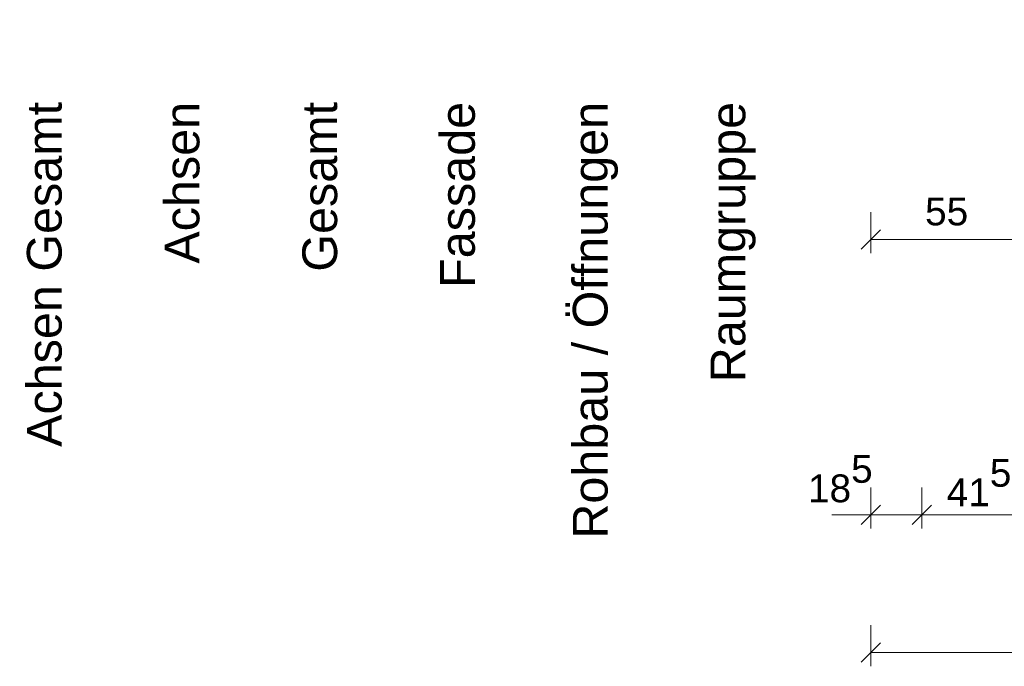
# Model space of a CAD drawing. Header units: metres. Extents: x -45 to 152, y -127 to 99.
# Tile 10 of 256: x -42.92 to -39.34, y -24.82 to -22.48. Entities that reach past the tile are written whole.
import ezdxf

# ---------------------------------------------------------------- set-up
doc = ezdxf.new("R2010")
doc.units = ezdxf.units.M
doc.header["$PDMODE"] = 1
doc.header["$PDSIZE"] = -2
doc.layers.get('0').update_dxf_attribs({"lineweight": 25})
doc.layers.add('_OG 2 (2D)', color=7, linetype='Continuous', lineweight=9)
doc.layers.add('Bemaßung-Bemaßung', color=7, linetype='Continuous', lineweight=9)
doc.layers.get('0').freeze()
doc.styles.add('Arial', font='arial.ttf')
doc.dimstyles.new('COE 50', dxfattribs={"dimtxt": 126.090495, "dimasz": 0.001414, "dimexe": 0.001, "dimexo": 0.01, "dimgap": 0.001, "dimtad": 1, "dimdec": 3, "dimtxsty": 'Arial', "dimblk": 'VW_SLASH-4', "dimblk1": 'VW_SLASH-4', "dimblk2": 'VW_SLASH-4', "dimcen": 0, "dimadec": 3, "dimazin": 0, "dimtfac": 0.8, "dimtdec": 3, "dimtix": 1, "dimtmove": 0, "dimatfit": 0, "dimldrblk": 'VW_SLASH-3', "dimfxl": 0.002, "dimfxlon": 1, "dimfrac": 2, "dimtolj": 1, "dimarcsym": 0})

# ---------------------------------------------------------------- blocks, each defined once
blk = doc.blocks.new('VW_SLASH-4')
at = {"color": 0, "linetype": 'ByBlock', "lineweight": -2, "transparency": 16777216}
blk.add_line((0, 0), (-1, 0), dxfattribs=at)
at = {"color": 0, "linetype": 'Continuous', "lineweight": 15, "transparency": 16777216, "flags": 128}
blk.add_lwpolyline([(0.5, 0.5), (-0.5, -0.5)], dxfattribs=at)
blk = doc.blocks.new('*D458')
at = {"layer": 'Bemaßung-Bemaßung', "color": 0, "lineweight": -2}
for p, q in [((-39.825, -24.675), (-39.825, -24.825)), ((0.675, -24.675), (0.675, -24.825)), ((0.6043, -24.775), (-39.7543, -24.775))]:
    blk.add_line(p, q, dxfattribs=at)
at = {"layer": 'Defpoints', "color": 0}
for p in [(-39.825, -22.275), (0.675, -22.275), (-39.825, -24.775)]:
    blk.add_point(p, dxfattribs=at)
at = {"layer": 'Bemaßung-Bemaßung', "color": 0, "lineweight": -2, "xscale": 0.070693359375, "yscale": 0.070693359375, "zscale": 0.070693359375, "rotation": 180}
blk.add_blockref('VW_SLASH-4', (-39.825, -24.775), dxfattribs=at)
at = {"layer": 'Bemaßung-Bemaßung', "color": 0, "lineweight": -2, "xscale": 0.070693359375, "yscale": 0.070693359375, "zscale": 0.070693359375}
blk.add_blockref('VW_SLASH-4', (0.675, -24.775), dxfattribs=at)
at = {"layer": 'Bemaßung-Bemaßung', "color": 0, "insert": (-19.575, -24.6644), "char_height": 0.10087, "attachment_point": 5, "style": 'Arial'}
blk.add_mtext('\\A1;40,50', dxfattribs=at)
blk = doc.blocks.new('VW_SLASH-3')
at = {"color": 0, "linetype": 'ByBlock', "lineweight": -2, "transparency": 16777216}
blk.add_line((0, 0), (-1, 0), dxfattribs=at)
at = {"color": 0, "linetype": 'Continuous', "lineweight": 15, "transparency": 16777216, "flags": 128}
blk.add_lwpolyline([(0.5, 0.5), (-0.5, -0.5)], dxfattribs=at)
blk = doc.blocks.new('*D520')
at = {"layer": 'Bemaßung-Bemaßung', "color": 0, "linetype": 'Continuous', "lineweight": -2}
for p, q in [((-39.225, -24.175), (-39.225, -24.325)), ((-39.075, -24.175), (-39.075, -24.325)), ((-39.2957, -24.275), (-39.3664, -24.275)), ((-39.225, -24.275), (-39.075, -24.275)), ((-39.0043, -24.275), (-38.9336, -24.275))]:
    blk.add_line(p, q, dxfattribs=at)
at = {"layer": 'Defpoints', "color": 0}
for p in [(-39.225, -22.275), (-39.075, -22.275), (-39.075, -24.275)]:
    blk.add_point(p, dxfattribs=at)
at = {"layer": 'Bemaßung-Bemaßung', "color": 0, "lineweight": -2, "xscale": 0.070693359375, "yscale": 0.070693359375, "zscale": 0.070693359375}
blk.add_blockref('VW_SLASH-4', (-39.225, -24.275), dxfattribs=at)
at = {"layer": 'Bemaßung-Bemaßung', "color": 0, "lineweight": -2, "xscale": 0.070693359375, "yscale": 0.070693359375, "zscale": 0.070693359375, "rotation": 180}
blk.add_blockref('VW_SLASH-4', (-39.075, -24.275), dxfattribs=at)
at = {"layer": 'Bemaßung-Bemaßung', "color": 0, "insert": (-39.15, -24.5545), "char_height": 0.10087, "attachment_point": 5, "style": 'Arial'}
blk.add_mtext('\\A1;15', dxfattribs=at)
blk = doc.blocks.new('*D521')
at = {"layer": 'Bemaßung-Bemaßung', "color": 0, "linetype": 'Continuous', "lineweight": -2}
for p, q in [((-39.64, -24.175), (-39.64, -24.325)), ((-39.225, -24.175), (-39.225, -24.325)), ((-39.5693, -24.275), (-39.2957, -24.275))]:
    blk.add_line(p, q, dxfattribs=at)
at = {"layer": 'Defpoints', "color": 0}
for p in [(-39.64, -22.09), (-39.225, -22.275), (-39.225, -24.275)]:
    blk.add_point(p, dxfattribs=at)
at = {"layer": 'Bemaßung-Bemaßung', "color": 0, "lineweight": -2, "xscale": 0.070693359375, "yscale": 0.070693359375, "zscale": 0.070693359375, "rotation": 180}
blk.add_blockref('VW_SLASH-4', (-39.64, -24.275), dxfattribs=at)
at = {"layer": 'Bemaßung-Bemaßung', "color": 0, "lineweight": -2, "xscale": 0.070693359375, "yscale": 0.070693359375, "zscale": 0.070693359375}
blk.add_blockref('VW_SLASH-4', (-39.225, -24.275), dxfattribs=at)
at = {"layer": 'Bemaßung-Bemaßung', "color": 0, "insert": (-39.4325, -24.1576), "char_height": 0.100872, "attachment_point": 5, "style": 'Arial'}
blk.add_mtext('\\A1;41\\S5^ ;', dxfattribs=at)
blk = doc.blocks.new('*D522')
at = {"layer": 'Bemaßung-Bemaßung', "color": 0, "linetype": 'Continuous', "lineweight": -2}
for p, q in [((-39.825, -24.175), (-39.825, -24.325)), ((-39.64, -24.175), (-39.64, -24.325)), ((-39.8957, -24.275), (-39.9664, -24.275)), ((-39.825, -24.275), (-39.64, -24.275)), ((-39.5693, -24.275), (-39.4986, -24.275))]:
    blk.add_line(p, q, dxfattribs=at)
at = {"layer": 'Defpoints', "color": 0}
for p in [(-39.825, -21.675), (-39.64, -22.09), (-39.64, -24.275)]:
    blk.add_point(p, dxfattribs=at)
at = {"layer": 'Bemaßung-Bemaßung', "color": 0, "lineweight": -2, "xscale": 0.070693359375, "yscale": 0.070693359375, "zscale": 0.070693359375}
blk.add_blockref('VW_SLASH-4', (-39.825, -24.275), dxfattribs=at)
at = {"layer": 'Bemaßung-Bemaßung', "color": 0, "lineweight": -2, "xscale": 0.070693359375, "yscale": 0.070693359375, "zscale": 0.070693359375, "rotation": 180}
blk.add_blockref('VW_SLASH-4', (-39.64, -24.275), dxfattribs=at)
at = {"layer": 'Bemaßung-Bemaßung', "color": 0, "insert": (-39.936, -24.144), "char_height": 0.100872, "attachment_point": 5, "style": 'Arial'}
blk.add_mtext('\\A1;18\\S5^ ;', dxfattribs=at)
blk = doc.blocks.new('*D658')
at = {"layer": 'Bemaßung-Bemaßung', "color": 0, "linetype": 'Continuous', "lineweight": -2}
for p, q in [((-39.825, -23.175), (-39.825, -23.325)), ((-39.275, -23.175), (-39.275, -23.325)), ((-39.3457, -23.275), (-39.7543, -23.275))]:
    blk.add_line(p, q, dxfattribs=at)
at = {"layer": 'Defpoints', "color": 0}
for p in [(-39.825, -21.525), (-39.275, -21.725), (-39.825, -23.275)]:
    blk.add_point(p, dxfattribs=at)
at = {"layer": 'Bemaßung-Bemaßung', "color": 0, "lineweight": -2, "xscale": 0.070693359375, "yscale": 0.070693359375, "zscale": 0.070693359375, "rotation": 180}
blk.add_blockref('VW_SLASH-4', (-39.825, -23.275), dxfattribs=at)
at = {"layer": 'Bemaßung-Bemaßung', "color": 0, "lineweight": -2, "xscale": 0.070693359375, "yscale": 0.070693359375, "zscale": 0.070693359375}
blk.add_blockref('VW_SLASH-4', (-39.275, -23.275), dxfattribs=at)
at = {"layer": 'Bemaßung-Bemaßung', "color": 0, "insert": (-39.55, -23.1737), "char_height": 0.10087, "attachment_point": 5, "style": 'Arial'}
blk.add_mtext('\\A1;55', dxfattribs=at)
blk = doc.blocks.new('OG 2 (2D)')
at = {"layer": 'Bemaßung-Bemaßung', "color": 1, "char_height": 0.12609, "attachment_point": 6, "rotation": 90, "line_spacing_factor": 0.969122, "style": 'Arial'}
for s, insert in [('Achsen Gesamt', (-42.825, -22.775)), ('Achsen', (-42.325, -22.775))]:
    blk.add_mtext(s, dxfattribs=dict(at, insert=insert))
at = {"layer": 'Bemaßung-Bemaßung', "char_height": 0.12609, "attachment_point": 6, "rotation": 90, "line_spacing_factor": 0.969122, "style": 'Arial'}
for s, insert in [('Gesamt', (-41.825, -22.775)), ('Fassade', (-41.325, -22.775)), ('Rohbau / Öffnungen', (-40.825, -22.775)), ('Raumgruppe', (-40.325, -22.775))]:
    blk.add_mtext(s, dxfattribs=dict(at, insert=insert))
at = {"layer": 'Bemaßung-Bemaßung', "linetype": 'Continuous'}
for base, p1, p2, text, override, picture, middle in [((-39.825, -23.275), (-39.275, -21.725), (-39.825, -21.525), '55', {"dimtxt": 0.100872, "dimasz": 0.070693, "dimexe": 0.05, "dimgap": 0.05, "dimpost": '<>', "dimtxsty": 'Arial', "dimtmove": 2, "dimfxl": 0.1}, '*D658', (-39.55, -23.1737)), ((-39.225, -24.275), (-39.64, -22.09), (-39.225, -22.275), '41\\S5^ ;', {"dimtxt": 0.100872, "dimasz": 0.070693, "dimexe": 0.05, "dimgap": 0.05, "dimpost": '<>', "dimtxsty": 'Arial', "dimtmove": 2, "dimfxl": 0.1}, '*D521', (-39.4325, -24.1576)), ((-39.075, -24.275), (-39.225, -22.275), (-39.075, -22.275), '15', {"dimtxt": 0.100872, "dimasz": 0.070693, "dimexe": 0.05, "dimgap": 0.05, "dimpost": '<>', "dimtxsty": 'Arial', "dimtix": 0, "dimtmove": 2, "dimfxl": 0.1}, '*D520', (-39.15, -24.5545))]:
    dim = blk.add_linear_dim(base=base, p1=p1, p2=p2, text=text, dimstyle='COE 50', override=override, dxfattribs=at)
    dim.commit()
    dim.dimension.update_dxf_attribs({"geometry": picture, "text_midpoint": middle})
dim = blk.add_linear_dim(base=(-39.64, -24.275), p1=(-39.825, -21.675), p2=(-39.64, -22.09), text='18\\S5^ ;', dimstyle='COE 50', override={"dimtxt": 0.100872, "dimasz": 0.070693, "dimexe": 0.05, "dimgap": 0.05, "dimpost": '<>', "dimtxsty": 'Arial', "dimtix": 0, "dimtmove": 2, "dimfxl": 0.1}, dxfattribs=at)
dim.commit()
dim.dimension.update_dxf_attribs({"geometry": '*D522', "text_midpoint": (-39.936, -24.144), "dimtype": 160})
at = {"layer": 'Bemaßung-Bemaßung'}
dim = blk.add_linear_dim(base=(-39.825, -24.775), p1=(0.675, -22.275), p2=(-39.825, -22.275), text='40,50', dimstyle='COE 50', override={"dimtxt": 0.100872, "dimasz": 0.070693, "dimexe": 0.05, "dimgap": 0.05, "dimpost": '<>', "dimtxsty": 'Arial', "dimtmove": 2, "dimfxl": 0.1}, dxfattribs=at)
dim.commit()
dim.dimension.update_dxf_attribs({"geometry": '*D458', "text_midpoint": (-19.575, -24.6644)})

msp = doc.modelspace()

# ---------------------------------------------------------------- block references
at = {"layer": '_OG 2 (2D)'}
msp.add_blockref('OG 2 (2D)', (0, 0), dxfattribs=at)

doc.saveas('drawing.dxf')
